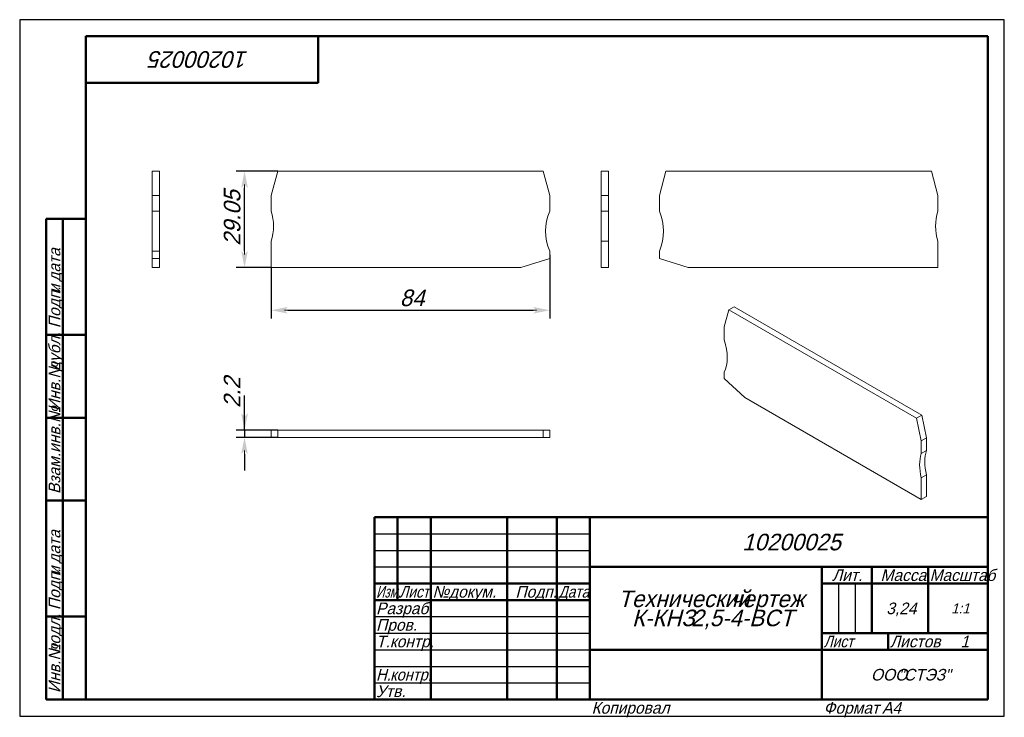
# Model space of a CAD drawing. Header units: millimetres. Extents: x 0 to 297, y 0 to 210.
import ezdxf

# ---------------------------------------------------------------- set-up
doc = ezdxf.new("R2010")
doc.units = ezdxf.units.MM
doc.styles.add('TextStyle_1', font='T-FLEX Type A.TTF', dxfattribs={"oblique": 15, "height": 5})
doc.styles.add('TextStyle_2', font='T-FLEX Type A.TTF', dxfattribs={"oblique": 15, "height": 3.5})
doc.styles.add('TextStyle_3', font='T-FLEX Type A.TTF', dxfattribs={"width": 0.744064, "oblique": 15, "height": 3.5})
doc.styles.add('TextStyle_4', font='T-FLEX Type A.TTF', dxfattribs={"width": 0.883061, "oblique": 15, "height": 3.5})
doc.styles.add('TextStyle_5', font='T-FLEX Type A.TTF', dxfattribs={"width": 0.94413, "oblique": 15, "height": 3.5})
doc.styles.add('TextStyle_6', font='T-FLEX Type A.TTF', dxfattribs={"width": 0.98844, "oblique": 15, "height": 3.5})
doc.styles.add('TextStyle_7', font='T-FLEX Type A.TTF', dxfattribs={"oblique": 15, "height": 5})
doc.styles.add('TextStyle_8', font='T-FLEX Type A.TTF', dxfattribs={"oblique": 15, "height": 3})
doc.styles.add('TextStyle_9', font='T-FLEX Type A.TTF', dxfattribs={"oblique": 15, "height": 3.5})
doc.dimstyles.new('DIM_ST_1', dxfattribs={"dimtxt": 5, "dimasz": 5, "dimexe": 2.5, "dimexo": 0, "dimtad": 1, "dimrnd": 0.01, "dimdsep": 46, "dimtxsty": 'TextStyle_1', "dimblk": 'Arrow_3_C7_Status', "dimcen": 0.09, "dimclrd": 7, "dimclre": 7, "dimclrt": 7, "dimazin": 0, "dimtfac": 1, "dimtdec": 0, "dimtmove": 0, "dimatfit": 0, "dimldrblk": 'NONE', "dimfxl": 1, "dimtvp": 1, "dimtolj": 1, "dimarcsym": 0})
doc.dimstyles.new('DIM_ST_2', dxfattribs={"dimtxt": 5, "dimasz": 5, "dimexe": 2.5, "dimexo": 0, "dimtad": 1, "dimrnd": 0.01, "dimdsep": 46, "dimtxsty": 'TextStyle_1', "dimblk": 'Arrow_3_C7_Status', "dimcen": 0.09, "dimclrd": 7, "dimclre": 7, "dimclrt": 7, "dimazin": 0, "dimtfac": 1, "dimtdec": 0, "dimtmove": 0, "dimatfit": 0, "dimldrblk": 'NONE', "dimfxl": 1, "dimtvp": 1, "dimtolj": 1, "dimarcsym": 0})

# ---------------------------------------------------------------- blocks, each defined once
blk = doc.blocks.new('Arrow_3_C7_Status')
at = {"color": 7, "linetype": 'Continuous', "lineweight": 0}
blk.add_line((-1, 0), (-0.8, 0), dxfattribs=at)
at = {"color": 7}
blk.add_solid([(-1, -0.2), (0, 0), (-0.8, 0), (-1, 0.2)], dxfattribs=at)
blk = doc.blocks.new('*D5')
at = {"color": 7, "lineweight": -2}
for p, q in [((159.89, 139.1), (159.89, 119.89)), ((75.89, 135.25), (75.89, 119.89)), ((80.89, 122.39), (154.89, 122.39))]:
    blk.add_line(p, q, dxfattribs=at)
at = {"layer": 'Defpoints', "color": 0}
for p in [(159.89, 139.1), (75.89, 135.25), (159.89, 122.39)]:
    blk.add_point(p, dxfattribs=at)
at = {"color": 7, "lineweight": -2, "xscale": 5, "yscale": 5, "zscale": 5}
for p, rotation in [((75.89, 122.39), 180), ((159.89, 122.39), 360)]:
    blk.add_blockref('Arrow_3_C7_Status', p, dxfattribs=dict(at, rotation=rotation))
blk = doc.blocks.new('_None')
blk = doc.blocks.new('*D6')
at = {"color": 7, "lineweight": -2}
for p, q in [((77.85, 164.3), (65.32, 164.3)), ((67.82, 140.25), (67.82, 159.3)), ((75.89, 135.25), (65.32, 135.25))]:
    blk.add_line(p, q, dxfattribs=at)
at = {"layer": 'Defpoints', "color": 0}
for p in [(67.82, 164.3), (77.85, 164.3), (75.89, 135.25)]:
    blk.add_point(p, dxfattribs=at)
at = {"color": 7, "lineweight": -2, "xscale": 5, "yscale": 5, "zscale": 5}
for p, rotation in [((67.82, 164.3), 90), ((67.82, 135.25), 270)]:
    blk.add_blockref('Arrow_3_C7_Status', p, dxfattribs=dict(at, rotation=rotation))
blk = doc.blocks.new('*D7')
at = {"color": 7, "lineweight": -2}
for p, q in [((67.82, 86.27), (67.82, 96.69)), ((67.82, 91.27), (67.82, 96.27)), ((77.85, 86.27), (65.32, 86.27)), ((67.82, 86.27), (67.82, 84.07)), ((77.85, 84.07), (65.32, 84.07)), ((67.82, 79.07), (67.82, 74.07))]:
    blk.add_line(p, q, dxfattribs=at)
at = {"layer": 'Defpoints', "color": 0}
for p in [(77.85, 86.27), (67.82, 84.07), (77.85, 84.07)]:
    blk.add_point(p, dxfattribs=at)
at = {"color": 7, "lineweight": -2, "xscale": 5, "yscale": 5, "zscale": 5}
for p, rotation in [((67.82, 86.27), 270), ((67.82, 84.07), 90)]:
    blk.add_blockref('Arrow_3_C7_Status', p, dxfattribs=dict(at, rotation=rotation))
blk = doc.blocks.new('_FR1Страница_1')
at = {"color": 7, "linetype": 'Continuous', "lineweight": 25}
for p, q in [((0, 210), (0, 0)), ((297, 210), (0, 210)), ((297, 0), (297, 210)), ((107, 55), (172, 55)), ((107, 50), (172, 50)), ((107, 45), (172, 45)), ((247, 40), (247, 25)), ((252, 40), (252, 25)), ((107, 30), (172, 30)), ((107, 25), (172, 25)), ((107, 20), (172, 20)), ((242, 20), (292, 20)), ((262, 20), (262, 20)), ((107, 15), (172, 15)), ((107, 10), (172, 10)), ((0, 0), (297, 0))]:
    blk.add_line(p, q, dxfattribs=at)
at = {"color": 7, "linetype": 'Continuous', "lineweight": 50}
for p, q in [((20, 5), (20, 205)), ((20, 205), (292, 205)), ((90, 191), (90, 205)), ((292, 205), (292, 5)), ((20, 191), (90, 191)), ((8, 5), (8, 150)), ((8, 150), (20, 150)), ((13, 150), (13, 5)), ((8, 115), (20, 115)), ((8, 90), (20, 90)), ((20, 65), (8, 65)), ((107, 5), (107, 60)), ((107, 60), (292, 60)), ((114, 60), (114, 35)), ((124, 60), (124, 5)), ((147, 60), (147, 5)), ((162, 60), (162, 5)), ((172, 60), (172, 5)), ((172, 45), (292, 45)), ((242, 45), (242, 5)), ((257, 45), (257, 25)), ((274, 45), (274, 25)), ((107, 40), (172, 40)), ((242, 40), (292, 40)), ((107, 35), (172, 35)), ((8, 30), (20, 30)), ((242, 25), (292, 25)), ((262, 25), (262, 20)), ((172, 20), (292, 20)), ((20, 5), (8, 5)), ((292, 5), (20, 5))]:
    blk.add_line(p, q, dxfattribs=at)
at = {"color": 7, "oblique": 15}
for s, height, rotation, style, p in [('10200025', 5, 180, 'TextStyle_7', (69.05, 200.5)), ('дата', 3.5, 90, 'TextStyle_2', (12.25, 131.01)), ('Подп.', 3.5, 90, 'TextStyle_2', (12.25, 117)), ('и', 3.5, 90, 'TextStyle_2', (12.25, 127.51)), ('дубл.', 3.5, 90, 'TextStyle_2', (12.25, 104.01)), ('Инв.№', 3.5, 90, 'TextStyle_2', (12.25, 92)), ('Взам.инв.№', 3.5, 90, 'TextStyle_2', (12.25, 67)), ('дата', 3.5, 90, 'TextStyle_2', (12.25, 46.01)), ('Подп.', 3.5, 90, 'TextStyle_2', (12.25, 32)), ('и', 3.5, 90, 'TextStyle_2', (12.25, 42.51)), ('подл.', 3.5, 90, 'TextStyle_2', (12.25, 19.01)), ('Инв.№', 3.5, 90, 'TextStyle_2', (12.25, 7))]:
    blk.add_text(s, height=height, rotation=rotation, dxfattribs=dict(at, style=style)).set_placement(p)
for s, height, style, p in [('10200025', 5, 'TextStyle_7', (217.95, 50)), ('Лит.', 3.5, 'TextStyle_2', (245.03, 40.76)), ('Масса', 3.5, 'TextStyle_2', (259.65, 40.76)), ('№', 3.5, 'TextStyle_2', (124.5, 35.75)), ('Подп.', 3.5, 'TextStyle_2', (149.53, 35.75)), ('докум.', 3.5, 'TextStyle_2', (129.5, 35.75)), ('Технический', 5, 'TextStyle_7', (180.55, 32.88)), ('чертеж', 5, 'TextStyle_7', (214.51, 32.88)), ('Разраб.', 3.5, 'TextStyle_2', (107.5, 30.75)), ('3,24', 3.5, 'TextStyle_2', (261.41, 30.75)), ('1:1', 3, 'TextStyle_8', (280.99, 31)), ('К-КНЗ', 5, 'TextStyle_7', (184.71, 27.12)), ('2,5-4-ВСТ', 5, 'TextStyle_7', (202.58, 27.12)), ('Пров.', 3.5, 'TextStyle_2', (107.5, 25.75)), ('Т.контр.', 3.5, 'TextStyle_2', (107.5, 20.75)), ('Листов', 3.5, 'TextStyle_2', (262.5, 20.75)), ('1', 3.5, 'TextStyle_9', (283.78, 20.75)), ('ООО', 3.5, 'TextStyle_2', (256.78, 10.75)), ('"СТЭЗ"', 3.5, 'TextStyle_2', (265.03, 10.75)), ('Утв.', 3.5, 'TextStyle_2', (107.5, 5.75)), ('Копировал', 3.5, 'TextStyle_2', (172.5, 0.75)), ('Формат', 3.5, 'TextStyle_2', (242.5, 0.75)), ('A4', 3.5, 'TextStyle_2', (260.12, 0.75))]:
    blk.add_text(s, height=height, dxfattribs=dict(at, style=style)).set_placement(p)
for s, style, width, p in [('Масштаб', 'TextStyle_6', 0.98844, (274.5, 40.76)), ('Изм.', 'TextStyle_3', 0.744064, (107.5, 35.75)), ('Лист', 'TextStyle_4', 0.883061, (114.5, 35.75)), ('Дата', 'TextStyle_4', 0.883061, (162.5, 35.75)), ('Лист', 'TextStyle_4', 0.883061, (242.5, 20.75)), ('Н.', 'TextStyle_5', 0.94413, (107.5, 10.75)), ('контр.', 'TextStyle_5', 0.94413, (111.75, 10.75))]:
    blk.add_text(s, height=3.5, dxfattribs=dict(at, style=style, width=width)).set_placement(p)
blk = doc.blocks.new('Страница_1')
at = {"color": 7, "linetype": 'Continuous', "lineweight": 20}
for p, q in [((39.984, 156.986), (39.984, 164.302)), ((42.184, 164.302), (39.984, 164.302)), ((42.184, 156.986), (42.184, 164.302)), ((77.846, 164.302), (75.886, 156.986)), ((157.925, 164.302), (77.846, 164.302)), ((159.886, 156.986), (157.925, 164.302)), ((175.398, 164.302), (175.398, 156.986)), ((175.398, 164.302), (177.598, 164.302)), ((177.598, 164.302), (177.598, 156.986)), ((192.955, 156.986), (194.915, 164.302)), ((194.915, 164.302), (274.995, 164.302)), ((274.995, 164.302), (276.955, 156.986)), ((39.984, 152.252), (39.984, 156.986)), ((42.184, 156.986), (39.984, 156.986)), ((42.184, 152.252), (42.184, 156.986)), ((75.886, 156.986), (75.886, 152.252)), ((159.886, 152.252), (159.886, 156.986)), ((175.398, 156.986), (177.598, 156.986)), ((175.398, 156.986), (175.398, 152.252)), ((177.598, 156.986), (177.598, 152.252)), ((192.955, 152.252), (192.955, 156.986)), ((276.955, 156.986), (276.955, 152.252)), ((39.984, 152.252), (39.984, 140.252)), ((42.184, 152.252), (39.984, 152.252)), ((42.184, 152.252), (42.184, 140.252)), ((175.398, 143.252), (175.398, 152.252)), ((175.398, 152.252), (177.598, 152.252)), ((177.598, 143.252), (177.598, 152.252)), ((75.886, 143.252), (75.886, 135.252)), ((175.398, 143.252), (175.398, 135.252)), ((175.398, 143.252), (177.598, 143.252)), ((177.598, 143.252), (177.598, 135.252)), ((276.955, 143.252), (276.955, 135.252)), ((42.184, 140.252), (39.984, 140.252)), ((39.984, 137.958), (39.984, 140.252)), ((42.184, 137.958), (42.184, 140.252)), ((159.886, 137.958), (159.886, 140.252)), ((192.955, 137.958), (192.955, 140.252)), ((42.184, 137.958), (39.984, 137.958)), ((39.984, 137.958), (39.984, 135.252)), ((42.184, 135.252), (42.184, 137.958)), ((159.886, 137.958), (151.198, 135.252)), ((201.643, 135.252), (192.955, 137.958)), ((42.184, 135.252), (39.984, 135.252)), ((75.886, 135.252), (151.198, 135.252)), ((175.398, 135.252), (177.598, 135.252)), ((276.955, 135.252), (201.643, 135.252)), ((212.54, 117.344), (213.926, 122.517)), ((213.926, 122.517), (215.482, 123.415)), ((213.926, 122.517), (270.551, 89.824)), ((215.482, 123.415), (272.107, 90.722)), ((212.54, 113.478), (212.54, 117.344)), ((212.54, 101.807), (212.54, 103.68)), ((218.684, 96.051), (212.54, 101.807)), ((271.937, 65.305), (218.684, 96.051)), ((270.551, 89.824), (272.107, 90.722)), ((270.551, 89.824), (271.937, 83.051)), ((272.107, 90.722), (273.493, 83.949)), ((77.846, 86.272), (75.886, 86.272)), ((75.886, 86.272), (75.886, 84.072)), ((77.846, 86.272), (77.846, 84.072)), ((157.925, 86.272), (77.846, 86.272)), ((157.925, 86.272), (157.925, 84.072)), ((159.886, 86.272), (157.925, 86.272)), ((159.886, 86.272), (159.886, 84.072)), ((77.846, 84.072), (75.886, 84.072)), ((157.925, 84.072), (77.846, 84.072)), ((159.886, 84.072), (157.925, 84.072)), ((271.937, 83.051), (273.493, 83.949)), ((273.493, 83.949), (273.493, 80.083)), ((271.937, 83.051), (271.937, 79.185)), ((271.937, 79.185), (273.493, 80.083)), ((271.937, 71.837), (273.493, 72.735)), ((271.937, 71.837), (271.937, 65.305)), ((273.493, 72.735), (273.493, 66.203)), ((271.937, 65.305), (273.493, 66.203))]:
    blk.add_line(p, q, dxfattribs=at)
for centre, start, end in [((61.577, 147.752), 342.5424, 17.4576), ((173.633, 146.252), 156.42182, 203.57818), ((179.207, 146.252), 336.42182, 23.57818), ((291.264, 147.752), 162.5424, 197.4576)]:
    blk.add_arc(centre, 15, start, end, dxfattribs=at)
for centre, start_param, end_param in [((202.819, 114.192), 3.515474, 4.3385077), ((282.055, 69.669), 0.4807055, 1.0900908), ((283.611, 70.568), 0.4807055, 1.0900908)]:
    blk.add_ellipse(centre, major_axis=(-7.5, 12.99), ratio=0.5773503, start_param=start_param, end_param=end_param, dxfattribs=at)
blk.add_blockref('_FR1Страница_1', (0, 0))
at = {"color": 7, "style": 'TextStyle_1', "oblique": 15}
for s, p in [('29.05', (66.568, 141.863)), ('2.2', (66.568, 92.942))]:
    blk.add_text(s, height=5, rotation=90, dxfattribs=at).set_placement(p)
blk.add_text('84', height=5, dxfattribs=at).set_placement((114.671, 123.64))
for base, p1, p2, angle, picture, middle in [((67.818, 164.302), (75.886, 135.252), (77.846, 164.302), 90, '*D6', (67.818, 148.65)), ((67.818, 84.072), (77.846, 86.272), (77.846, 84.072), 270, '*D7', (67.818, 96.692))]:
    dim = blk.add_linear_dim(base=base, p1=p1, p2=p2, angle=angle, text=' ', dimstyle='DIM_ST_2')
    dim.commit()
    dim.dimension.update_dxf_attribs({"geometry": picture, "text_midpoint": middle, "dimtype": 160})
dim = blk.add_linear_dim(base=(159.886, 122.39), p1=(75.886, 135.252), p2=(159.886, 139.105), text=' ', dimstyle='DIM_ST_1')
dim.commit()
dim.dimension.update_dxf_attribs({"geometry": '*D5', "text_midpoint": (117.886, 122.39), "dimtype": 160})

msp = doc.modelspace()

# ---------------------------------------------------------------- block references
msp.add_blockref('Страница_1', (0, 0))

doc.saveas('drawing.dxf')
